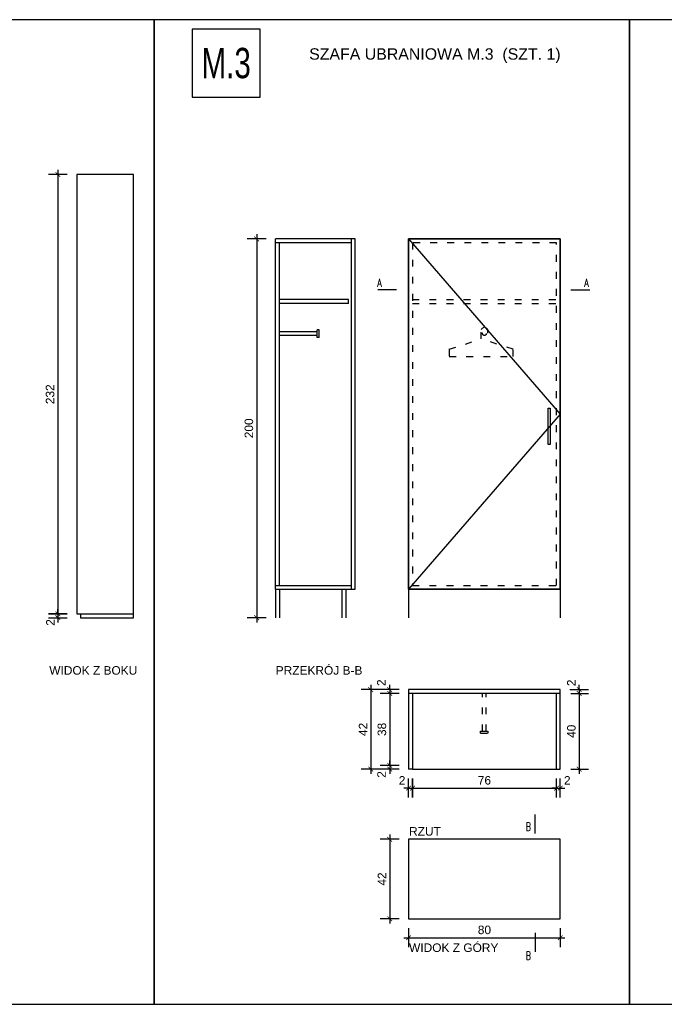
# Model space of a CAD drawing. Header units: millimetres. Extents: x 167273 to 188273, y -125105 to -88145.
# Tile 43 of 210: x 175664 to 176004, y -124317 to -123797. Entities that reach past the tile are written whole.
import ezdxf

# ---------------------------------------------------------------- set-up
doc = ezdxf.new("R2010")
doc.units = ezdxf.units.MM
doc.header["$PDMODE"] = 35
doc.header["$PDSIZE"] = 5
doc.linetypes.add('ACAD_ISO03W100', pattern=[30, 12, -18])
for name, color, linetype in [('!_zakres_wyposażenie', 80, 'Continuous'), ('a-op_text', 9, 'Continuous'), ('a-wymiary', 9, 'Continuous'), ('b-cienka', 9, 'Continuous'), ('b-przerywana1', 9, 'ACAD_ISO03W100'), ('b-sciany', 2, 'Continuous'), ('b-widokowa', 7, 'Continuous'), ('c-meble', 5, 'Continuous'), ('WYMIAR_PODST', 161, 'Continuous')]:
    doc.layers.add(name, color=color, linetype=linetype)
doc.styles.add('PPAB_100', font='romans.shx', dxfattribs={"width": 0.7, "height": 12})
doc.styles.add('PPAB_25', font='ARIAL.TTF', dxfattribs={"height": 4.5})
doc.styles.add('PPAB_50', font='romans.shx', dxfattribs={"width": 0.7, "height": 8})
doc.dimstyles.new('PPAB_25', dxfattribs={"dimscale": 0, "dimtxt": 4.5, "dimasz": 2.5, "dimexe": 5, "dimexo": 5, "dimgap": 1.8, "dimtad": 1, "dimdec": 0, "dimrnd": 0.5, "dimzin": 0, "dimdsep": 46, "dimtxsty": 'PPAB_25', "dimblk": 'ARCHTICK', "dimcen": 0.09, "dimdle": 2.5, "dimclrd": 9, "dimclre": 9, "dimclrt": 161, "dimadec": 0, "dimazin": 0, "dimtfac": 1, "dimtdec": 0, "dimtofl": 0, "dimtmove": 2, "dimatfit": 3, "dimldrblk": 'ARCHTICK', "dimfxl": 0, "dimtolj": 1, "dimtzin": 0, "dimarcsym": 0})

# ---------------------------------------------------------------- blocks, each defined once
blk = doc.blocks.new('_ArchTick')
at = {"layer": 'WYMIAR_PODST', "color": 0, "const_width": 0.15}
blk.add_lwpolyline([(-0.5, -0.5), (0.5, 0.5)], dxfattribs=at)
blk = doc.blocks.new('*D516')
at = {"layer": 'a-wymiary', "color": 9, "lineweight": -2}
for p, q in [((175688.95, -123879.21), (175678.95, -123879.21)), ((175683.95, -123876.71), (175683.95, -124113.71)), ((175688.95, -124111.21), (175678.95, -124111.21))]:
    blk.add_line(p, q, dxfattribs=at)
at = {"layer": 'Defpoints', "color": 0}
for p in [(175693.95, -123879.21), (175683.95, -124111.21), (175693.95, -124111.21)]:
    blk.add_point(p, dxfattribs=at)
at = {"layer": 'a-wymiary', "color": 9, "lineweight": -2, "xscale": 2.5, "yscale": 2.5, "zscale": 2.5}
for p, rotation in [((175683.95, -123879.21), 90), ((175683.95, -124111.21), 270)]:
    blk.add_blockref('_ArchTick', p, dxfattribs=dict(at, rotation=rotation))
at = {"layer": 'a-wymiary', "color": 161, "insert": (175679.85, -123995.21), "char_height": 4.5, "attachment_point": 5, "rotation": 90, "style": 'PPAB_25'}
blk.add_mtext('\\A1;232', dxfattribs=at)
blk = doc.blocks.new('*D517')
at = {"layer": 'a-wymiary', "color": 9, "lineweight": -2}
for p, q in [((175678.95, -124111.21), (175688.95, -124111.21)), ((175678.95, -124113.21), (175688.95, -124113.21)), ((175683.95, -124111.21), (175683.95, -124108.71)), ((175683.95, -124113.21), (175683.95, -124115.71))]:
    blk.add_line(p, q, dxfattribs=at)
at = {"layer": 'Defpoints', "color": 0}
for p in [(175673.95, -124111.21), (175673.95, -124113.21), (175683.95, -124113.21)]:
    blk.add_point(p, dxfattribs=at)
at = {"layer": 'a-wymiary', "color": 9, "lineweight": -2, "xscale": 2.5, "yscale": 2.5, "zscale": 2.5}
for p, rotation in [((175683.95, -124111.21), 270), ((175683.95, -124113.21), 90)]:
    blk.add_blockref('_ArchTick', p, dxfattribs=dict(at, rotation=rotation))
at = {"layer": 'a-wymiary', "color": 161, "insert": (175680.02, -124115.74), "char_height": 4.5, "attachment_point": 5, "rotation": 90, "style": 'PPAB_25'}
blk.add_mtext('\\A1;2', dxfattribs=at)
blk = doc.blocks.new('*D1304')
at = {"layer": 'a-wymiary', "color": 9, "lineweight": -2}
for p, q in [((175871.09, -124198.21), (175871.09, -124208.21)), ((175947.09, -124208.21), (175947.09, -124198.21)), ((175868.59, -124203.21), (175949.59, -124203.21))]:
    blk.add_line(p, q, dxfattribs=at)
at = {"layer": 'Defpoints', "color": 0}
for p in [(175871.09, -124193.21), (175947.09, -124203.21), (175947.09, -124213.21)]:
    blk.add_point(p, dxfattribs=at)
at = {"layer": 'a-wymiary', "color": 9, "lineweight": -2, "xscale": 2.5, "yscale": 2.5, "zscale": 2.5, "rotation": 180}
blk.add_blockref('_ArchTick', (175871.09, -124203.21), dxfattribs=at)
at = {"layer": 'a-wymiary', "color": 9, "lineweight": -2, "xscale": 2.5, "yscale": 2.5, "zscale": 2.5}
blk.add_blockref('_ArchTick', (175947.09, -124203.21), dxfattribs=at)
at = {"layer": 'a-wymiary', "color": 161, "insert": (175909.09, -124199.11), "char_height": 4.5, "attachment_point": 5, "style": 'PPAB_25'}
blk.add_mtext('\\A1;76', dxfattribs=at)
blk = doc.blocks.new('*D1305')
at = {"layer": 'a-wymiary', "color": 9, "lineweight": -2}
for p, q in [((175947.09, -124208.21), (175947.09, -124198.21)), ((175949.09, -124208.21), (175949.09, -124198.21)), ((175947.09, -124203.21), (175944.59, -124203.21)), ((175949.09, -124203.21), (175951.59, -124203.21))]:
    blk.add_line(p, q, dxfattribs=at)
at = {"layer": 'Defpoints', "color": 0}
for p in [(175949.09, -124203.21), (175947.09, -124213.21), (175949.09, -124213.21)]:
    blk.add_point(p, dxfattribs=at)
at = {"layer": 'a-wymiary', "color": 9, "lineweight": -2, "xscale": 2.5, "yscale": 2.5, "zscale": 2.5}
blk.add_blockref('_ArchTick', (175947.09, -124203.21), dxfattribs=at)
at = {"layer": 'a-wymiary', "color": 9, "lineweight": -2, "xscale": 2.5, "yscale": 2.5, "zscale": 2.5, "rotation": 180}
blk.add_blockref('_ArchTick', (175949.09, -124203.21), dxfattribs=at)
at = {"layer": 'a-wymiary', "color": 161, "insert": (175952.82, -124199.13), "char_height": 4.5, "attachment_point": 5, "style": 'PPAB_25'}
blk.add_mtext('\\A1;2', dxfattribs=at)
blk = doc.blocks.new('*D1306')
at = {"layer": 'a-wymiary', "color": 9, "lineweight": -2}
for p, q in [((175869.09, -124208.21), (175869.09, -124198.21)), ((175871.09, -124208.21), (175871.09, -124198.21)), ((175869.09, -124203.21), (175866.59, -124203.21)), ((175871.09, -124203.21), (175873.59, -124203.21))]:
    blk.add_line(p, q, dxfattribs=at)
at = {"layer": 'Defpoints', "color": 0}
for p in [(175871.09, -124203.21), (175869.09, -124213.21), (175871.09, -124213.21)]:
    blk.add_point(p, dxfattribs=at)
at = {"layer": 'a-wymiary', "color": 9, "lineweight": -2, "xscale": 2.5, "yscale": 2.5, "zscale": 2.5}
blk.add_blockref('_ArchTick', (175869.09, -124203.21), dxfattribs=at)
at = {"layer": 'a-wymiary', "color": 9, "lineweight": -2, "xscale": 2.5, "yscale": 2.5, "zscale": 2.5, "rotation": 180}
blk.add_blockref('_ArchTick', (175871.09, -124203.21), dxfattribs=at)
at = {"layer": 'a-wymiary', "color": 161, "insert": (175865.63, -124199.13), "char_height": 4.5, "attachment_point": 5, "style": 'PPAB_25'}
blk.add_mtext('\\A1;2', dxfattribs=at)
blk = doc.blocks.new('*D1307')
at = {"layer": 'a-wymiary', "color": 9, "lineweight": -2}
for p, q in [((175859.09, -124151.21), (175859.09, -124148.71)), ((175864.09, -124151.21), (175854.09, -124151.21)), ((175864.09, -124153.21), (175854.09, -124153.21)), ((175859.09, -124153.21), (175859.09, -124155.71))]:
    blk.add_line(p, q, dxfattribs=at)
at = {"layer": 'Defpoints', "color": 0}
for p in [(175859.09, -124153.21), (175869.09, -124151.21), (175869.09, -124153.21)]:
    blk.add_point(p, dxfattribs=at)
at = {"layer": 'a-wymiary', "color": 9, "lineweight": -2, "xscale": 2.5, "yscale": 2.5, "zscale": 2.5}
for p, rotation in [((175859.09, -124151.21), 270), ((175859.09, -124153.21), 90)]:
    blk.add_blockref('_ArchTick', p, dxfattribs=dict(at, rotation=rotation))
at = {"layer": 'a-wymiary', "color": 161, "insert": (175854.66, -124147.54), "char_height": 4.5, "attachment_point": 5, "rotation": 90, "style": 'PPAB_25'}
blk.add_mtext('\\A1;2', dxfattribs=at)
blk = doc.blocks.new('*D1308')
at = {"layer": 'a-wymiary', "color": 9, "lineweight": -2}
for p, q in [((175864.09, -124153.21), (175854.09, -124153.21)), ((175859.09, -124150.71), (175859.09, -124193.71)), ((175864.09, -124191.21), (175854.09, -124191.21))]:
    blk.add_line(p, q, dxfattribs=at)
at = {"layer": 'Defpoints', "color": 0}
for p in [(175869.09, -124153.21), (175859.09, -124191.21), (175869.09, -124191.21)]:
    blk.add_point(p, dxfattribs=at)
at = {"layer": 'a-wymiary', "color": 9, "lineweight": -2, "xscale": 2.5, "yscale": 2.5, "zscale": 2.5}
for p, rotation in [((175859.09, -124153.21), 90), ((175859.09, -124191.21), 270)]:
    blk.add_blockref('_ArchTick', p, dxfattribs=dict(at, rotation=rotation))
at = {"layer": 'a-wymiary', "color": 161, "insert": (175854.99, -124172.21), "char_height": 4.5, "attachment_point": 5, "rotation": 90, "style": 'PPAB_25'}
blk.add_mtext('\\A1;38', dxfattribs=at)
blk = doc.blocks.new('*D1309')
at = {"layer": 'a-wymiary', "color": 9, "lineweight": -2}
for p, q in [((175864.09, -124191.21), (175854.09, -124191.21)), ((175859.09, -124191.21), (175859.09, -124188.71)), ((175864.09, -124193.21), (175854.09, -124193.21)), ((175859.09, -124193.21), (175859.09, -124195.71))]:
    blk.add_line(p, q, dxfattribs=at)
at = {"layer": 'Defpoints', "color": 0}
for p in [(175869.09, -124191.21), (175859.09, -124193.21), (175869.09, -124193.21)]:
    blk.add_point(p, dxfattribs=at)
at = {"layer": 'a-wymiary', "color": 9, "lineweight": -2, "xscale": 2.5, "yscale": 2.5, "zscale": 2.5}
for p, rotation in [((175859.09, -124191.21), 270), ((175859.09, -124193.21), 90)]:
    blk.add_blockref('_ArchTick', p, dxfattribs=dict(at, rotation=rotation))
at = {"layer": 'a-wymiary', "color": 161, "insert": (175854.78, -124196), "char_height": 4.5, "attachment_point": 5, "rotation": 90, "style": 'PPAB_25'}
blk.add_mtext('\\A1;2', dxfattribs=at)
blk = doc.blocks.new('*D1310')
at = {"layer": 'a-wymiary', "color": 9, "lineweight": -2}
for p, q in [((175849.09, -124148.71), (175849.09, -124195.71)), ((175854.09, -124151.21), (175844.09, -124151.21)), ((175854.09, -124193.21), (175844.09, -124193.21))]:
    blk.add_line(p, q, dxfattribs=at)
at = {"layer": 'Defpoints', "color": 0}
for p in [(175859.09, -124151.21), (175849.09, -124193.21), (175859.09, -124193.21)]:
    blk.add_point(p, dxfattribs=at)
at = {"layer": 'a-wymiary', "color": 9, "lineweight": -2, "xscale": 2.5, "yscale": 2.5, "zscale": 2.5}
for p, rotation in [((175849.09, -124151.21), 90), ((175849.09, -124193.21), 270)]:
    blk.add_blockref('_ArchTick', p, dxfattribs=dict(at, rotation=rotation))
at = {"layer": 'a-wymiary', "color": 161, "insert": (175845.03, -124172.21), "char_height": 4.5, "attachment_point": 5, "rotation": 90, "style": 'PPAB_25'}
blk.add_mtext('\\A1;42', dxfattribs=at)
blk = doc.blocks.new('*D1311')
at = {"layer": 'a-wymiary', "color": 9, "lineweight": -2}
for p, q in [((175954.73, -124153.21), (175964.09, -124153.21)), ((175959.09, -124150.71), (175959.09, -124195.71)), ((175954.73, -124193.21), (175964.09, -124193.21))]:
    blk.add_line(p, q, dxfattribs=at)
at = {"layer": 'Defpoints', "color": 0}
for p in [(175949.73, -124153.21), (175949.73, -124193.21), (175959.09, -124193.21)]:
    blk.add_point(p, dxfattribs=at)
at = {"layer": 'a-wymiary', "color": 9, "lineweight": -2, "xscale": 2.5, "yscale": 2.5, "zscale": 2.5}
for p, rotation in [((175959.09, -124153.21), 90), ((175959.09, -124193.21), 270)]:
    blk.add_blockref('_ArchTick', p, dxfattribs=dict(at, rotation=rotation))
at = {"layer": 'a-wymiary', "color": 161, "insert": (175954.99, -124173.21), "char_height": 4.5, "attachment_point": 5, "rotation": 90, "style": 'PPAB_25'}
blk.add_mtext('\\A1;40', dxfattribs=at)
blk = doc.blocks.new('*D1312')
at = {"layer": 'a-wymiary', "color": 9, "lineweight": -2}
for p, q in [((175859.09, -124227.71), (175859.09, -124274.71)), ((175864.09, -124230.21), (175854.09, -124230.21)), ((175864.09, -124272.21), (175854.09, -124272.21))]:
    blk.add_line(p, q, dxfattribs=at)
at = {"layer": 'Defpoints', "color": 0}
for p in [(175869.09, -124230.21), (175859.09, -124272.21), (175869.09, -124272.21)]:
    blk.add_point(p, dxfattribs=at)
at = {"layer": 'a-wymiary', "color": 9, "lineweight": -2, "xscale": 2.5, "yscale": 2.5, "zscale": 2.5}
for p, rotation in [((175859.09, -124230.21), 90), ((175859.09, -124272.21), 270)]:
    blk.add_blockref('_ArchTick', p, dxfattribs=dict(at, rotation=rotation))
at = {"layer": 'a-wymiary', "color": 161, "insert": (175855.03, -124251.21), "char_height": 4.5, "attachment_point": 5, "rotation": 90, "style": 'PPAB_25'}
blk.add_mtext('\\A1;42', dxfattribs=at)
blk = doc.blocks.new('*D1313')
at = {"layer": 'a-wymiary', "color": 9, "lineweight": -2}
for p, q in [((175869.09, -124277.21), (175869.09, -124287.21)), ((175949.09, -124277.21), (175949.09, -124287.21)), ((175866.59, -124282.21), (175951.59, -124282.21))]:
    blk.add_line(p, q, dxfattribs=at)
at = {"layer": 'Defpoints', "color": 0}
for p in [(175869.09, -124272.21), (175949.09, -124272.21), (175949.09, -124282.21)]:
    blk.add_point(p, dxfattribs=at)
at = {"layer": 'a-wymiary', "color": 9, "lineweight": -2, "xscale": 2.5, "yscale": 2.5, "zscale": 2.5, "rotation": 180}
blk.add_blockref('_ArchTick', (175869.09, -124282.21), dxfattribs=at)
at = {"layer": 'a-wymiary', "color": 9, "lineweight": -2, "xscale": 2.5, "yscale": 2.5, "zscale": 2.5}
blk.add_blockref('_ArchTick', (175949.09, -124282.21), dxfattribs=at)
at = {"layer": 'a-wymiary', "color": 161, "insert": (175909.09, -124278.11), "char_height": 4.5, "attachment_point": 5, "style": 'PPAB_25'}
blk.add_mtext('\\A1;80', dxfattribs=at)
blk = doc.blocks.new('*D1314')
at = {"layer": 'a-wymiary', "color": 9, "lineweight": -2}
for p, q in [((175959.09, -124151.21), (175959.09, -124148.71)), ((175954.09, -124151.21), (175964.09, -124151.21)), ((175954.73, -124153.21), (175964.09, -124153.21)), ((175959.09, -124153.21), (175959.09, -124155.71))]:
    blk.add_line(p, q, dxfattribs=at)
at = {"layer": 'Defpoints', "color": 0}
for p in [(175949.09, -124151.21), (175949.73, -124153.21), (175959.09, -124151.21)]:
    blk.add_point(p, dxfattribs=at)
at = {"layer": 'a-wymiary', "color": 9, "lineweight": -2, "xscale": 2.5, "yscale": 2.5, "zscale": 2.5}
for p, rotation in [((175959.09, -124151.21), 270), ((175959.09, -124153.21), 90)]:
    blk.add_blockref('_ArchTick', p, dxfattribs=dict(at, rotation=rotation))
at = {"layer": 'a-wymiary', "color": 161, "insert": (175954.97, -124147.61), "char_height": 4.5, "attachment_point": 5, "rotation": 90, "style": 'PPAB_25'}
blk.add_mtext('\\A1;2', dxfattribs=at)
blk = doc.blocks.new('*D1333')
at = {"layer": 'a-wymiary', "color": 9, "lineweight": -2}
for p, q in [((175788.88, -123910.71), (175788.88, -124115.71)), ((175793.88, -123913.21), (175783.88, -123913.21)), ((175793.88, -124113.21), (175783.88, -124113.21))]:
    blk.add_line(p, q, dxfattribs=at)
at = {"layer": 'Defpoints', "color": 0}
for p in [(175798.88, -123913.21), (175788.88, -124113.21), (175798.88, -124113.21)]:
    blk.add_point(p, dxfattribs=at)
at = {"layer": 'a-wymiary', "color": 9, "lineweight": -2, "xscale": 2.5, "yscale": 2.5, "zscale": 2.5}
for p, rotation in [((175788.88, -123913.21), 90), ((175788.88, -124113.21), 270)]:
    blk.add_blockref('_ArchTick', p, dxfattribs=dict(at, rotation=rotation))
at = {"layer": 'a-wymiary', "color": 161, "insert": (175784.79, -124013.21), "char_height": 4.5, "attachment_point": 5, "rotation": 90, "style": 'PPAB_25'}
blk.add_mtext('\\A1;200', dxfattribs=at)

msp = doc.modelspace()

# ---------------------------------------------------------------- linework, layer by layer
at = {"layer": '!_zakres_wyposażenie', "ltscale": 0.5}
msp.add_lwpolyline([(175754.76, -123838.42), (175790.76, -123838.42), (175790.76, -123802.42), (175754.76, -123802.42)], close=True, dxfattribs=at)
at = {"layer": 'a-wymiary'}
msp.add_lwpolyline([(175869.09, -123913.21), (175949.09, -124005.71), (175869.09, -124098.21)], dxfattribs=at)
at = {"layer": 'b-cienka'}
for points in [[(175160.39, -124317.38), (175734.76, -124317.38), (175734.76, -123797.42), (175160.39, -123797.42)], [(175734.76, -124317.38), (175985.73, -124317.38), (175985.73, -123797.42), (175734.76, -123797.42)]]:
    msp.add_lwpolyline(points, close=True, dxfattribs=at)
msp.add_lwpolyline([(176353.88, -123797.42), (175985.73, -123797.42), (175985.73, -124317.38), (176353.88, -124317.38)], dxfattribs=at)
at = {"layer": 'b-przerywana1', "ltscale": 0.3}
for p, q in [((175871.09, -123945.21), (175947.09, -123945.21)), ((175871.09, -123947.21), (175947.09, -123947.21)), ((175907.39, -123960.96), (175909.09, -123959.49)), ((175907.39, -123966.04), (175907.39, -123960.96)), ((175909.09, -123959.49), (175910.79, -123960.76)), ((175910.79, -123960.76), (175910.79, -123962.97)), ((175890.53, -123971.49), (175907.39, -123966.04)), ((175924.26, -123971.49), (175907.39, -123966.04)), ((175890.53, -123971.49), (175890.53, -123975.26)), ((175924.26, -123975.26), (175924.26, -123971.49)), ((175890.53, -123975.26), (175924.26, -123975.26)), ((175908.09, -124173.21), (175908.09, -124153.21)), ((175910.09, -124173.21), (175910.09, -124153.21)), ((175907.09, -124173.21), (175911.09, -124173.21)), ((175907.09, -124174.21), (175907.09, -124173.21)), ((175907.09, -124174.21), (175911.09, -124174.21)), ((175911.09, -124174.21), (175911.09, -124173.21))]:
    msp.add_line(p, q, dxfattribs=at)
msp.add_lwpolyline([(175947.09, -123915.21), (175871.09, -123915.21), (175871.09, -124096.21), (175947.09, -124096.21)], close=True, dxfattribs=at)
msp.add_circle((175909.09, -123963.21), 1, dxfattribs=at)
at = {"layer": 'b-sciany', "ltscale": 100}
for p, q in [((175798.88, -124098.21), (175798.88, -123913.21)), ((175840.88, -123913.21), (175798.88, -123913.21)), ((175838.88, -123915.21), (175798.88, -123915.21)), ((175800.88, -124096.21), (175800.88, -123915.21)), ((175838.88, -124098.21), (175838.88, -123913.21)), ((175840.88, -124098.21), (175840.88, -123913.21)), ((175862.75, -123939.99), (175852.75, -123939.99)), ((175954.69, -123939.99), (175964.69, -123939.99)), ((175837.38, -123945.21), (175800.88, -123945.21)), ((175837.38, -123947.21), (175800.88, -123947.21)), ((175837.38, -123947.21), (175837.38, -123945.21)), ((175798.88, -124096.21), (175838.88, -124096.21)), ((175798.88, -124098.21), (175840.88, -124098.21)), ((175798.88, -124098.21), (175798.88, -124113.21)), ((175800.88, -124098.21), (175800.88, -124113.21)), ((175833.88, -124098.21), (175833.88, -124113.21)), ((175835.88, -124098.21), (175835.88, -124113.21)), ((175949.09, -124151.21), (175869.09, -124151.21)), ((175869.09, -124151.21), (175869.09, -124193.21)), ((175949.09, -124153.21), (175869.09, -124153.21)), ((175871.09, -124153.21), (175871.09, -124193.21)), ((175947.09, -124193.21), (175947.09, -124153.21)), ((175949.09, -124193.21), (175949.09, -124151.21)), ((175871.09, -124193.21), (175869.09, -124193.21)), ((175947.09, -124193.21), (175949.09, -124193.21)), ((175935.9, -124227.22), (175935.9, -124217.22)), ((175935.9, -124279.63), (175935.9, -124289.63))]:
    msp.add_line(p, q, dxfattribs=at)
at = {"layer": 'b-widokowa', "ltscale": 100}
for p, q in [((175820.88, -123962.21), (175800.88, -123962.21)), ((175820.88, -123965.21), (175820.88, -123961.21)), ((175821.88, -123961.21), (175820.88, -123961.21)), ((175821.88, -123965.21), (175821.88, -123961.21)), ((175820.88, -123964.21), (175800.88, -123964.21)), ((175821.88, -123965.21), (175820.88, -123965.21)), ((175942.78, -124021.71), (175942.78, -124002.54)), ((175942.78, -124002.54), (175943.78, -124002.54)), ((175943.78, -124002.54), (175943.78, -124021.71)), ((175943.78, -124021.71), (175942.78, -124021.71)), ((175869.09, -124098.21), (175869.09, -124113.21)), ((175949.09, -124098.21), (175949.09, -124113.21)), ((175693.95, -124111.21), (175695.95, -124111.21)), ((175695.95, -124111.21), (175695.95, -124113.21)), ((175695.95, -124111.21), (175723.95, -124111.21)), ((175871.09, -124193.21), (175947.09, -124193.21)), ((175949.09, -124230.21), (175869.09, -124230.21)), ((175869.09, -124230.21), (175869.09, -124272.21)), ((175949.09, -124272.21), (175949.09, -124230.21)), ((175869.09, -124272.21), (175949.09, -124272.21))]:
    msp.add_line(p, q, dxfattribs=at)
msp.add_lwpolyline([(175695.95, -124113.21), (175723.95, -124113.21), (175723.95, -123879.21), (175693.95, -123879.21), (175693.95, -124111.21)], dxfattribs=at)
msp.add_lwpolyline([(175949.09, -123913.21), (175869.09, -123913.21), (175869.09, -124098.21), (175949.09, -124098.21)], close=True, dxfattribs=at)
at = {"layer": 'c-meble'}
for q in [(175889.09, -123913.21), (175949.09, -124098.21)]:
    msp.add_line((175949.09, -123913.21), q, dxfattribs=at)
msp.add_lwpolyline([(175949.09, -124098.21), (175869.09, -124098.21), (175869.09, -123913.21), (175949.09, -123913.21)], close=True, dxfattribs=at)

# ---------------------------------------------------------------- texts
at = {"layer": '!_zakres_wyposażenie', "ltscale": 0.5, "insert": (175772.76, -123820.42), "char_height": 16, "width": 40, "attachment_point": 5, "style": 'PPAB_50'}
msp.add_mtext('{\\fArial|b0|i0|c238|p34;M.3}', dxfattribs=at)
at = {"layer": 'a-op_text', "width": 1468.5945, "attachment_point": 1}
for s, insert, char_height, style in [('{\\fArial|b0|i0|c238|p34;SZAFA UBRANIOWA} {\\fArial|b0|i0|c238|p34;M.3 } (SZT. {\\fArial|b0|i0|c238|p34;1})', (175816.59, -123812.53), 6, 'PPAB_25'), ('{\\Fromans.shx|c238;A}', (175852.58, -123934.18), 4.375, 'PPAB_100'), ('{\\Fromans.shx|c238;A}', (175961.78, -123934.18), 4.375, 'PPAB_100'), ('WIDOK Z BOKU', (175679.42, -124138.8), 4.5, 'PPAB_25'), ('PRZEKRÓJ B-B', (175798.93, -124138.8), 4.5, 'PPAB_25'), ('B', (175930.87, -124221.35), 4.38, 'PPAB_100'), ('RZUT', (175869.32, -124223.8), 4.5, 'PPAB_25'), ('WIDOK Z GÓRY', (175869.32, -124285.23), 4.5, 'PPAB_25'), ('B', (175930.87, -124289.55), 4.38, 'PPAB_100')]:
    msp.add_mtext(s, dxfattribs=dict(at, insert=insert, char_height=char_height, style=style))

# ---------------------------------------------------------------- dimensions: what is measured, and where the dimension line sits
at = {"layer": 'a-wymiary', "ltscale": 100}
for base, p1, p2, picture, middle in [((175683.95, -124111.21), (175693.95, -123879.21), (175693.95, -124111.21), '*D516', (175679.85, -123995.21)), ((175788.88, -124113.21), (175798.88, -123913.21), (175798.88, -124113.21), '*D1333', (175784.79, -124013.21)), ((175849.09, -124193.21), (175859.09, -124151.21), (175859.09, -124193.21), '*D1310', (175845.03, -124172.21)), ((175859.09, -124191.21), (175869.09, -124153.21), (175869.09, -124191.21), '*D1308', (175854.99, -124172.21)), ((175959.09, -124193.21), (175949.73, -124153.21), (175949.73, -124193.21), '*D1311', (175954.99, -124173.21)), ((175859.09, -124272.21), (175869.09, -124230.21), (175869.09, -124272.21), '*D1312', (175855.03, -124251.21))]:
    dim = msp.add_linear_dim(base=base, p1=p1, p2=p2, angle=90, dimstyle='PPAB_25', override={"dimscale": 1}, dxfattribs=at)
    dim.commit()
    dim.dimension.update_dxf_attribs({"geometry": picture, "text_midpoint": middle})
for base, p1, p2, picture, middle in [((175683.95, -124113.21), (175673.95, -124111.21), (175673.95, -124113.21), '*D517', (175680.02, -124115.74)), ((175859.09, -124153.21), (175869.09, -124151.21), (175869.09, -124153.21), '*D1307', (175854.66, -124147.54)), ((175959.09, -124151.21), (175949.73, -124153.21), (175949.09, -124151.21), '*D1314', (175954.97, -124147.61)), ((175859.09, -124193.21), (175869.09, -124191.21), (175869.09, -124193.21), '*D1309', (175854.78, -124196))]:
    dim = msp.add_linear_dim(base=base, p1=p1, p2=p2, angle=90, dimstyle='PPAB_25', override={"dimscale": 1}, dxfattribs=at)
    dim.commit()
    dim.dimension.update_dxf_attribs({"geometry": picture, "text_midpoint": middle, "dimtype": 160})
for base, p1, p2, picture, middle in [((175871.09, -124203.21), (175869.09, -124213.21), (175871.09, -124213.21), '*D1306', (175865.63, -124199.13)), ((175949.09, -124203.21), (175947.09, -124213.21), (175949.09, -124213.21), '*D1305', (175952.82, -124199.13))]:
    dim = msp.add_linear_dim(base=base, p1=p1, p2=p2, dimstyle='PPAB_25', override={"dimscale": 1}, dxfattribs=at)
    dim.commit()
    dim.dimension.update_dxf_attribs({"geometry": picture, "text_midpoint": middle, "dimtype": 160})
for base, p1, p2, picture, middle in [((175947.09, -124203.21), (175871.09, -124193.21), (175947.09, -124213.21), '*D1304', (175909.09, -124199.11)), ((175949.09, -124282.21), (175869.09, -124272.21), (175949.09, -124272.21), '*D1313', (175909.09, -124278.11))]:
    dim = msp.add_linear_dim(base=base, p1=p1, p2=p2, dimstyle='PPAB_25', override={"dimscale": 1}, dxfattribs=at)
    dim.commit()
    dim.dimension.update_dxf_attribs({"geometry": picture, "text_midpoint": middle})

doc.saveas('drawing.dxf')
